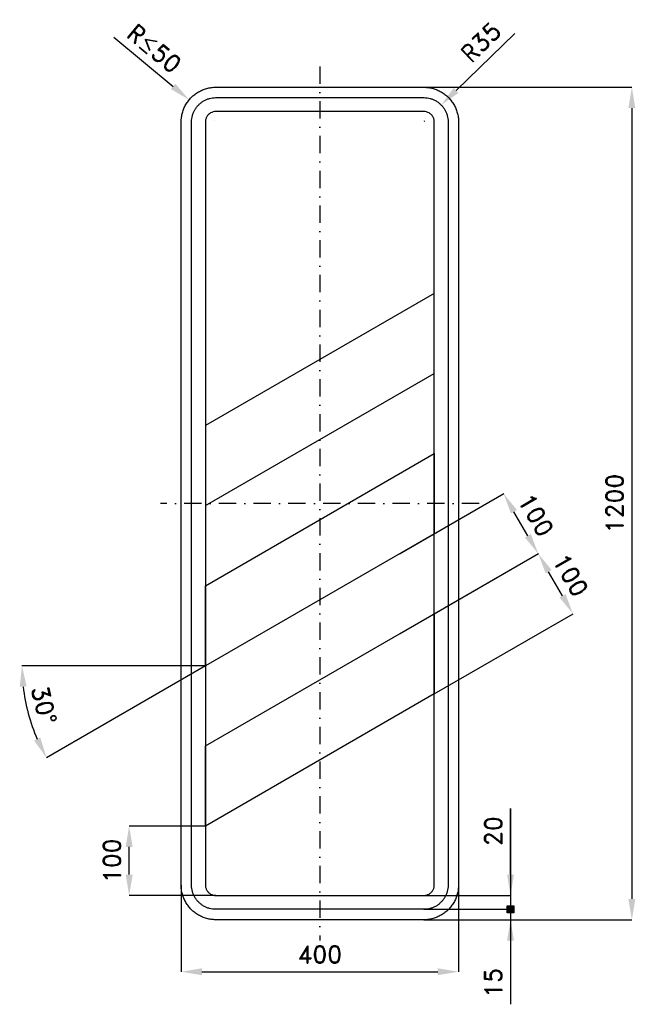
# Model space of a CAD drawing. Header units: millimetres. Extents: x -233 to 655, y -122 to 1297.
import ezdxf

# ---------------------------------------------------------------- set-up
doc = ezdxf.new("R2010")
doc.units = ezdxf.units.MM
doc.header["$LTSCALE"] = 5
doc.linetypes.add('ČERCHOVANÁX2', pattern=[2, 1, -0.5, 0, -0.5])
doc.layers.add('Kóty', color=2, linetype='Continuous')
doc.layers.add('Značka', color=7, linetype='Continuous')
doc.styles.get("Standard").update_dxf_attribs({"font": 'romand.shx', "height": 25})
doc.dimstyles.get("Standard").update_dxf_attribs({"dimtxt": 25, "dimasz": 30, "dimexe": 0.18, "dimexo": 0.0625, "dimgap": 12.5, "dimtad": 1, "dimdec": 0, "dimzin": 0, "dimdsep": 46, "dimtxsty": 'Standard', "dimcen": 0.09, "dimadec": 0, "dimazin": 0, "dimtfac": 1, "dimtdec": 0, "dimtofl": 0, "dimtmove": 0, "dimatfit": 3, "dimfxl": 1, "dimtolj": 1, "dimtzin": 0, "dimarcsym": 0})

# ---------------------------------------------------------------- blocks, each defined once
blk = doc.blocks.new('*D0')
at = {"layer": 'Defpoints', "color": 0, "transparency": 16777216}
for p in [(0, 50), (400, 50), (400, -75)]:
    blk.add_point(p, dxfattribs=at)
at = {"layer": 'Kóty', "color": 0, "lineweight": -2, "transparency": 16777216}
for p, q in [((0, 49.9), (0, -75.2)), ((400, 49.9), (400, -75.2)), ((30, -75), (370, -75))]:
    blk.add_line(p, q, dxfattribs=at)
at = {"layer": 'Kóty', "color": 0, "transparency": 16777216}
for points in [[(30, -70), (30, -80), (0, -75)], [(370, -70), (370, -80), (400, -75)]]:
    blk.add_solid(points, dxfattribs=at)
at = {"layer": 'Kóty', "color": 0, "transparency": 16777216, "insert": (200, -50), "char_height": 25, "attachment_point": 5}
blk.add_mtext('\\A1;400', dxfattribs=at)
blk = doc.blocks.new('*D1')
at = {"layer": 'Defpoints', "color": 0, "transparency": 16777216}
for p in [(-75, 135), (35, 135), (50, 35)]:
    blk.add_point(p, dxfattribs=at)
at = {"layer": 'Kóty', "color": 0, "lineweight": -2, "transparency": 16777216}
for p, q in [((34.9, 135), (-75.2, 135)), ((-75, 65), (-75, 105)), ((49.9, 35), (-75.2, 35))]:
    blk.add_line(p, q, dxfattribs=at)
at = {"layer": 'Kóty', "color": 0, "transparency": 16777216}
for points in [[(-80, 105), (-70, 105), (-75, 135)], [(-80, 65), (-70, 65), (-75, 35)]]:
    blk.add_solid(points, dxfattribs=at)
at = {"layer": 'Kóty', "color": 0, "transparency": 16777216, "insert": (-100, 85), "char_height": 25, "attachment_point": 5, "rotation": 90}
blk.add_mtext('\\A1;100', dxfattribs=at)
blk = doc.blocks.new('*D2')
at = {"layer": 'Defpoints', "color": 0, "transparency": 16777216}
for p in [(465, 614.2), (315, 527.6), (365, 441)]:
    blk.add_point(p, dxfattribs=at)
at = {"layer": 'Kóty', "color": 0, "lineweight": -2, "transparency": 16777216}
for p, q in [((315.1, 527.6), (465.2, 614.3)), ((500, 553.6), (480, 588.2)), ((365.1, 441), (515.2, 527.7))]:
    blk.add_line(p, q, dxfattribs=at)
at = {"layer": 'Kóty', "color": 0, "transparency": 16777216}
for points in [[(484.3, 590.7), (475.7, 585.7), (465, 614.2)], [(504.3, 556.1), (495.7, 551.1), (515, 527.6)]]:
    blk.add_solid(points, dxfattribs=at)
at = {"layer": 'Kóty', "color": 0, "transparency": 16777216, "insert": (511.7, 583.4), "char_height": 25, "attachment_point": 5, "rotation": 300}
blk.add_mtext('\\A1;100', dxfattribs=at)
blk = doc.blocks.new('*D3')
at = {"layer": 'Defpoints', "color": 0, "transparency": 16777216}
for p in [(515, 527.6), (315, 412.1), (365, 325.5)]:
    blk.add_point(p, dxfattribs=at)
at = {"layer": 'Kóty', "color": 0, "lineweight": -2, "transparency": 16777216}
for p, q in [((315.1, 412.2), (515.2, 527.7)), ((550, 467), (530, 501.6)), ((365.1, 325.6), (565.2, 441.1))]:
    blk.add_line(p, q, dxfattribs=at)
at = {"layer": 'Kóty', "color": 0, "transparency": 16777216}
for points in [[(534.3, 504.1), (525.7, 499.1), (515, 527.6)], [(554.3, 469.5), (545.7, 464.5), (565, 441)]]:
    blk.add_solid(points, dxfattribs=at)
at = {"layer": 'Kóty', "color": 0, "transparency": 16777216, "insert": (561.7, 496.8), "char_height": 25, "attachment_point": 5, "rotation": 300}
blk.add_mtext('\\A1;100', dxfattribs=at)
blk = doc.blocks.new('*D4')
at = {"layer": 'Defpoints', "color": 0, "transparency": 16777216}
for p in [(365, 556.5), (15, 365.9), (35, 365.9), (35, 365.9), (-213.7, 275.4)]:
    blk.add_point(p, dxfattribs=at)
at = {"layer": 'Kóty', "color": 0, "lineweight": -2, "transparency": 16777216}
for p, q in [((14.9, 365.9), (-229.8, 365.9)), ((34.9, 365.9), (-194.3, 233.5))]:
    blk.add_line(p, q, dxfattribs=at)
blk.add_arc((35, 365.9), 264.6, 186.4987, 203.5012, dxfattribs=at)
at = {"layer": 'Kóty', "color": 0, "transparency": 16777216}
for points in [[(-232.9, 335.7), (-222.9, 336.3), (-229.6, 365.9)], [(-203.2, 262.7), (-212.1, 258.2), (-194.2, 233.6)]]:
    blk.add_solid(points, dxfattribs=at)
at = {"layer": 'Kóty', "color": 0, "transparency": 16777216, "insert": (-197.9, 309.3), "char_height": 25, "attachment_point": 5, "rotation": 283.6646}
blk.add_mtext('\\A1;30°', dxfattribs=at)
blk = doc.blocks.new('*D5')
at = {"layer": 'Defpoints', "color": 0, "transparency": 16777216}
for p in [(375, 1174.5), (351.1, 1151.3)]:
    blk.add_point(p, dxfattribs=at)
at = {"layer": 'Kóty', "color": 0, "lineweight": -2, "transparency": 16777216}
for p, q in [((481.3, 1277.6), (396.5, 1195.4)), ((351, 1151.3), (351.2, 1151.3)), ((351.1, 1151.3), (351.1, 1151.4))]:
    blk.add_line(p, q, dxfattribs=at)
blk.add_arc((351.1, 1151.3), 33.3, 43.7996, 44.5489, dxfattribs=at)
at = {"layer": 'Kóty', "color": 0, "transparency": 16777216}
blk.add_solid([(393, 1199), (400, 1191.8), (375, 1174.5)], dxfattribs=at)
at = {"layer": 'Kóty', "color": 0, "transparency": 16777216, "insert": (432.3, 1264.9), "char_height": 25, "attachment_point": 5, "rotation": 44.1093}
blk.add_mtext('\\A1;R35', dxfattribs=at)
blk = doc.blocks.new('*D6')
at = {"layer": 'Defpoints', "color": 0, "transparency": 16777216}
for p in [(350, 1200), (350, 0), (650, 0)]:
    blk.add_point(p, dxfattribs=at)
at = {"layer": 'Kóty', "color": 0, "lineweight": -2, "transparency": 16777216}
for p, q in [((350.1, 1200), (650.2, 1200)), ((650, 1170), (650, 30)), ((350.1, 0), (650.2, 0))]:
    blk.add_line(p, q, dxfattribs=at)
at = {"layer": 'Kóty', "color": 0, "transparency": 16777216}
for points in [[(645, 1170), (655, 1170), (650, 1200)], [(645, 30), (655, 30), (650, 0)]]:
    blk.add_solid(points, dxfattribs=at)
at = {"layer": 'Kóty', "color": 0, "transparency": 16777216, "insert": (625, 600), "char_height": 25, "attachment_point": 5, "rotation": 90}
blk.add_mtext('\\A1;1200', dxfattribs=at)

msp = doc.modelspace()

# ---------------------------------------------------------------- hatches: boundary and pattern name
at = {"layer": 'Kóty'}
h = msp.add_hatch(color=256, dxfattribs=at)
h.dxf.hatch_style = 1
h.paths.add_polyline_path([(470, 20), (480, 20), (480, 10), (470, 10)])

# ---------------------------------------------------------------- linework, layer by layer
for p, q in [((-97.2, 1272.3), (-11.6, 1201.1)), ((48, 1151.5), (48.2, 1151.5)), ((48.1, 1151.4), (48.1, 1151.6)), ((35, 365.9), (15, 365.9)), ((475, 65), (475, 160.5)), ((475, 160.5), (475, -121.9)), ((350.1, 35), (475.2, 35)), ((350.1, 15), (480.5, 15)), ((350.1, 15), (475.2, 15)), ((350.1, 0), (475.2, 0))]:
    msp.add_line(p, q, dxfattribs=at)
msp.add_lwpolyline([(470, 20), (480, 20), (480, 10), (470, 10)], close=True, dxfattribs=at)
for points in [[(-14.8, 1197.3), (-8.4, 1205), (11.5, 1181.9)], [(470, 65), (480, 65), (475, 35)], [(470, -30), (480, -30), (475, 0)]]:
    msp.add_solid(points, dxfattribs=at)
at = {"layer": 'Značka', "color": 6, "linetype": 'ČERCHOVANÁX2', "lineweight": 25, "ltscale": 5}
for p, q in [((200, 1230), (200, -30)), ((430, 600), (-30, 600))]:
    msp.add_line(p, q, dxfattribs=at)
at = {"layer": 'Značka', "color": 5}
for points in [[(50, 0), (49.8, 0), (49.6, 0, -0.03218), (43.2, 0.5, -0.035443), (36.8, 1.8, -0.036267), (30.7, 3.8, -0.03442), (24.9, 6.8, -0.033722), (19.5, 10.4, -0.034085), (14.6, 14.6, -0.034209), (10.4, 19.5, -0.034229), (6.8, 24.9, -0.034044), (3.9, 30.7, -0.033412), (1.8, 36.8, -0.034127), (0.4, 43.2, -0.036745), (0, 49.6), (0, 49.8), (0, 50), (0, 1150), (0, 1150.2), (0, 1150.4, -0.03218), (0.5, 1156.8, -0.035447), (1.8, 1163.2, -0.036269), (3.8, 1169.3, -0.034413), (6.8, 1175.1, -0.033724), (10.4, 1180.5, -0.034096), (14.6, 1185.4, -0.034186), (19.5, 1189.6, -0.034227), (24.9, 1193.2, -0.034026), (30.7, 1196.1, -0.033407), (36.8, 1198.2, -0.034138), (43.2, 1199.6, -0.036736), (49.6, 1200), (49.8, 1200), (50, 1200), (350, 1200), (350.2, 1200), (350.4, 1200, -0.032198), (356.8, 1199.5, -0.035432), (363.2, 1198.2, -0.036246), (369.3, 1196.1, -0.034408), (375.1, 1193.2, -0.033723), (380.5, 1189.6, -0.034081), (385.4, 1185.4, -0.034214), (389.6, 1180.5, -0.034229), (393.2, 1175.1, -0.034047), (396.1, 1169.3, -0.033418), (398.2, 1163.2, -0.034127), (399.6, 1156.8, -0.036739), (400, 1150.4), (400, 1150.2), (400, 1150), (400, 50), (400, 49.8), (400, 49.6, -0.032179), (399.5, 43.2, -0.035442), (398.2, 36.8, -0.036264), (396.2, 30.7, -0.034415), (393.2, 24.9, -0.033719), (389.6, 19.5, -0.034086), (385.4, 14.6, -0.034205), (380.5, 10.4, -0.03423), (375.1, 6.8, -0.034046), (369.3, 3.9, -0.033413), (363.2, 1.8, -0.034127), (356.8, 0.4, -0.036745), (350.4, 0), (350.2, 0), (350, 0), (50, 0)], [(50, 15), (49.9, 15), (49.7, 15, -0.03218), (45.2, 15.3, -0.035443), (40.8, 16.2, -0.036267), (36.5, 17.7, -0.034421), (32.4, 19.7, -0.033721), (28.6, 22.3, -0.034085), (25.3, 25.3, -0.034209), (22.2, 28.6, -0.034229), (19.7, 32.4, -0.034044), (17.7, 36.5, -0.033412), (16.2, 40.8, -0.034127), (15.3, 45.2, -0.036745), (15, 49.7), (15, 49.9), (15, 50), (15, 1150), (15, 1150.1), (15, 1150.3, -0.032179), (15.3, 1154.8, -0.035439), (16.2, 1159.2, -0.036265), (17.7, 1163.5, -0.034427), (19.7, 1167.6, -0.033708), (22.3, 1171.3, -0.034071), (25.3, 1174.7, -0.034207), (28.6, 1177.7, -0.034231), (32.4, 1180.3, -0.034014), (36.5, 1182.3, -0.03341), (40.8, 1183.8, -0.034149), (45.2, 1184.7, -0.036731), (49.7, 1185), (49.9, 1185), (50, 1185), (350, 1185), (350.1, 1185), (350.3, 1185, -0.032166), (354.8, 1184.7, -0.035447), (359.2, 1183.8, -0.036284), (363.5, 1182.3, -0.03444), (367.6, 1180.3, -0.033719), (371.4, 1177.7, -0.034074), (374.7, 1174.7, -0.034201), (377.8, 1171.3, -0.034197), (380.3, 1167.6, -0.034046), (382.3, 1163.5, -0.033399), (383.8, 1159.2, -0.034128), (384.7, 1154.8, -0.036744), (385, 1150.3), (385, 1150.1), (385, 1150), (385, 50), (385, 49.9), (385, 49.7, -0.032179), (384.7, 45.2, -0.035442), (383.8, 40.8, -0.036269), (382.3, 36.5, -0.034418), (380.3, 32.4, -0.033714), (377.8, 28.6, -0.034079), (374.7, 25.3, -0.034207), (371.4, 22.2, -0.034228), (367.6, 19.7, -0.034043), (363.5, 17.7, -0.03341), (359.2, 16.2, -0.034128), (354.8, 15.3, -0.036745), (350.3, 15), (350.1, 15), (350, 15), (50, 15)], [(50, 35), (350, 35), (350.1, 35), (350.1, 35, 0.032178), (352.1, 35.1, 0.035444), (354, 35.5, 0.036274), (355.8, 36.2, 0.034412), (357.5, 37, 0.03371), (359.2, 38.1, 0.034083), (360.6, 39.4, 0.034209), (361.9, 40.8, 0.034229), (363, 42.5, 0.034026), (363.8, 44.2, 0.033416), (364.5, 46, 0.034113), (364.9, 47.9, 0.036749), (365, 49.9), (365, 49.9), (365, 50), (365, 1150), (365, 1150.1), (365, 1150.1, 0.03218), (364.9, 1152, 0.03544), (364.5, 1154, 0.036283), (363.8, 1155.8, 0.034467), (363, 1157.5, 0.033771), (361.9, 1159.1, 0.034066), (360.6, 1160.6, 0.034275), (359.2, 1161.9), (357.5, 1163), (355.8, 1163.8), (354, 1164.5), (352.1, 1164.9), (350.1, 1165), (350.1, 1165), (350, 1165), (50, 1165), (49.9, 1165), (49.9, 1165), (47.9, 1164.9), (46, 1164.5), (44.2, 1163.8), (42.5, 1163), (40.8, 1161.9), (39.4, 1160.6), (38.1, 1159.1, 0.034238), (37, 1157.5, 0.034038), (36.2, 1155.8, 0.033414), (35.5, 1154, 0.034133), (35.1, 1152, 0.036745), (35, 1150.1), (35, 1150.1), (35, 1150), (35, 50), (35, 49.9), (35, 49.9, 0.032177), (35.1, 47.9, 0.035442), (35.5, 46, 0.036268), (36.2, 44.2, 0.034419), (37, 42.5, 0.033722), (38.1, 40.8, 0.034086), (39.4, 39.4, 0.034209), (40.8, 38.1, 0.034227), (42.5, 37, 0.034042), (44.2, 36.2, 0.033411), (46, 35.5, 0.034127), (47.9, 35.1, 0.036745), (49.9, 35), (49.9, 35), (50, 35)]]:
    msp.add_lwpolyline(points, format="xyb", dxfattribs=at)
at = {"layer": 'Značka', "color": 1}
for points in [[(365, 902.9), (35, 712.4), (35, 596.9), (365, 787.4), (365, 902.9)], [(35, 481.4), (365, 671.9), (365, 556.5), (35, 365.9), (35, 481.4)], [(35, 250.5), (365, 441), (365, 325.5), (35, 135), (35, 250.5)]]:
    msp.add_lwpolyline(points, dxfattribs=at)

# ---------------------------------------------------------------- texts
at = {"layer": 'Kóty', "char_height": 25, "attachment_point": 5}
for s, insert, rotation in [('\\A1;R{\\A0;≤}50', (-38.7, 1255.9), 320.2593), ('\\A1;20', (450, 127.7), 90), ('\\A1;15', (450, -91), 90)]:
    msp.add_mtext(s, dxfattribs=dict(at, insert=insert, rotation=rotation))

# ---------------------------------------------------------------- dimensions: what is measured, and where the dimension line sits
at = {"layer": 'Kóty'}
dim = msp.add_radius_dim(center=(351.1, 1151.3), mpoint=(375, 1174.5), text='R35', dimstyle='Standard', dxfattribs=at)
dim.commit()
dim.dimension.update_dxf_attribs({"geometry": '*D5', "text_midpoint": (449.7, 1246.9)})
for base, p1, p2, picture, middle in [((650, 0), (350, 1200), (350, 0), '*D6', (625, 600)), ((-75, 135), (50, 35), (35, 135), '*D1', (-100, 85))]:
    dim = msp.add_linear_dim(base=base, p1=p1, p2=p2, angle=90, dimstyle='Standard', dxfattribs=at)
    dim.commit()
    dim.dimension.update_dxf_attribs({"geometry": picture, "text_midpoint": middle})
for p1, p2, distance, picture, middle in [((365, 441), (315, 527.6), -173.2, '*D2', (511.7, 583.4)), ((365, 325.5), (315, 412.1), -230.9, '*D3', (561.7, 496.8))]:
    dim = msp.add_aligned_dim(p1=p1, p2=p2, distance=distance, dimstyle='Standard', dxfattribs=at)
    dim.commit()
    dim.dimension.update_dxf_attribs({"geometry": picture, "text_midpoint": middle})
dim = msp.add_angular_dim_2l(base=(-213.7, 275.4), line1=((35, 365.9), (15, 365.9)), line2=((365, 556.5), (35, 365.9)), dimstyle='Standard', dxfattribs=at)
dim.commit()
dim.dimension.update_dxf_attribs({"geometry": '*D4', "text_midpoint": (-222.1, 303.4), "dimtype": 162})
dim = msp.add_linear_dim(base=(400, -75), p1=(0, 50), p2=(400, 50), dimstyle='Standard', dxfattribs=at)
dim.commit()
dim.dimension.update_dxf_attribs({"geometry": '*D0', "text_midpoint": (200, -50)})

doc.saveas('drawing.dxf')
